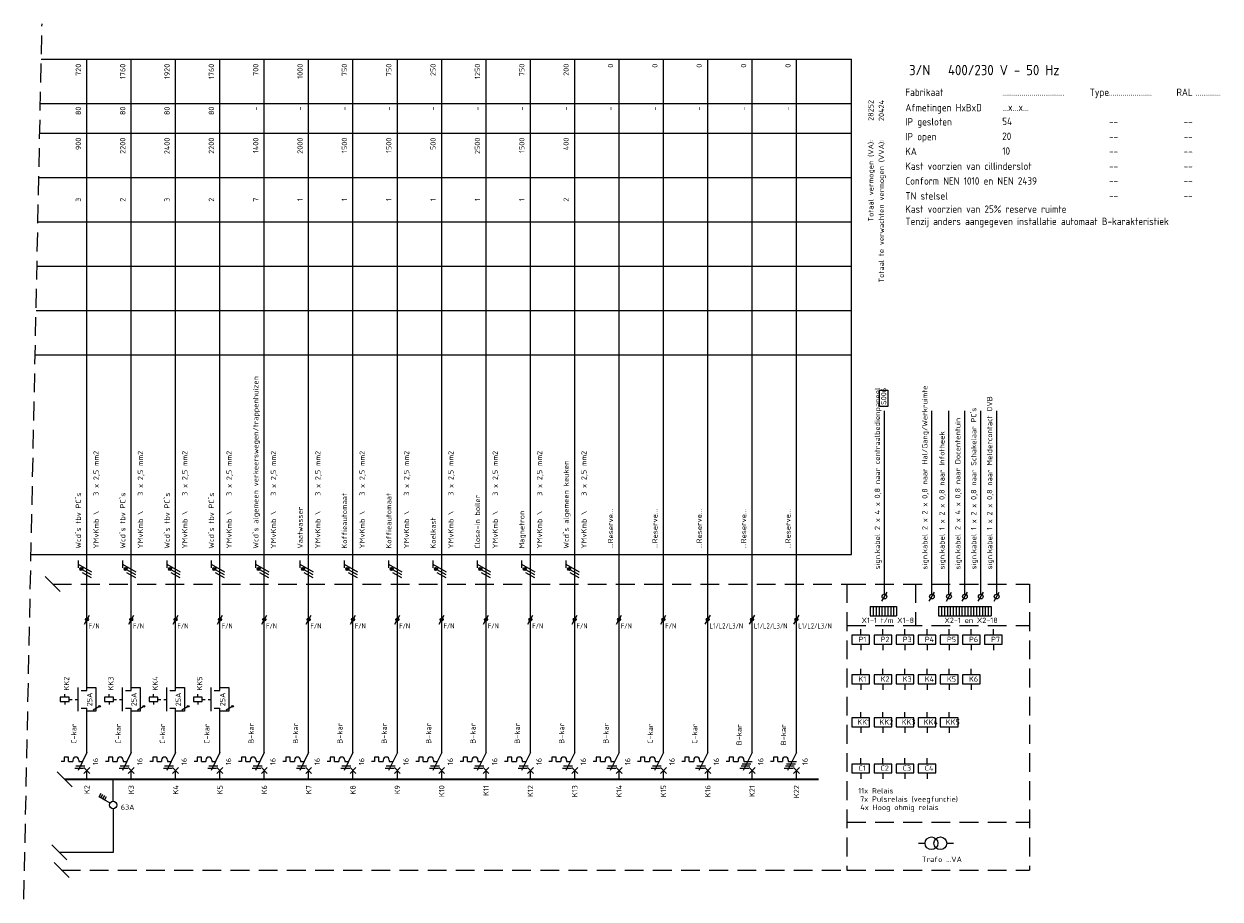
# Model space of a CAD drawing. Extents: x -1224 to 18134, y -20786 to 3554.
# Tile 31 of 88: x -222 to 182, y 999 to 1295. Entities that reach past the tile are written whole.
import ezdxf
from ezdxf.enums import TextEntityAlignment as Align

# ---------------------------------------------------------------- set-up
doc = ezdxf.new("R2010")
doc.units = 0
doc.linetypes.add('HIDDEN', pattern=[9.525, 6.35, -3.175])
doc.linetypes.add('STABI11', pattern=[2, 1, -1])
doc.layers.get('0').update_dxf_attribs({"linetype": 'CONTINUOUS'})
for name, color, linetype in [('E-tekst', 2, 'CONTINUOUS'), ('EL$1----', 3, 'CONTINUOUS'), ('EL$1----_-1LK-A1', 3, 'CONTINUOUS'), ('EL$1----_1LK-A08', 3, 'CONTINUOUS'), ('EL$1----_BGLK-A1', 3, 'CONTINUOUS'), ('EL$1----_BGLK-A2', 3, 'CONTINUOUS'), ('EL6131--_KG', 3, 'CONTINUOUS'), ('EM6150--_MATEN', 2, 'CONTINUOUS'), ('kast', 1, 'CONTINUOUS')]:
    doc.layers.add(name, color=color, linetype=linetype)
doc.styles.add('2_5', font='ISO.shx', dxfattribs={"height": 2.5})
doc.styles.add('3_5', font='ISO.shx', dxfattribs={"height": 3.5})
doc.styles.add('BURO-018', font='ISO.shx', dxfattribs={"height": 1.8})
doc.styles.get("Standard").update_dxf_attribs({"font": 'iso.shx'})

# ---------------------------------------------------------------- blocks, each defined once
blk = doc.blocks.new('L1')
at = {"color": 0, "linetype": 'Continuous'}
for p, q in [((-3, 73.98), (-3, 71.48)), ((-3, 72.73), (1.5, 70.13)), ((1.5, 69.13), (-1.5, 70.87)), ((1.5, 68.13), (-1.5, 69.87))]:
    blk.add_line(p, q, dxfattribs=at)
at = {"color": 0, "linetype": 'Continuous', "const_width": 0.5}
blk.add_lwpolyline([(-1.68, 71.12, 1), (-2.18, 71.12, 1)], format="xyb", close=True, dxfattribs=at)
at = {"color": 0, "linetype": 'Continuous'}
blk.add_circle((-1.93, 71.12), 0.5, dxfattribs=at)
blk = doc.blocks.new('B26')
at = {"color": 0, "linetype": 'Continuous'}
for p, q in [((0, 9), (0, 21)), ((0, 9), (-3, 3)), ((-7.75, 6), (-8.75, 6)), ((-7.75, 7.5), (-7.75, 6)), ((-6.25, 7.5), (-7.75, 7.5)), ((-6.25, 6), (-6.25, 7.5)), ((-6.25, 6), (-4.75, 6)), ((-4.75, 6.5), (-4.75, 6)), ((-3.75, 4.5), (-0.75, 4.5)), ((-2.75, 6.5), (-2.75, 6)), ((-2.75, 6), (-1.5, 6)), ((-4.125, 3.75), (-1.125, 3.75)), ((-1, 4), (1, 2)), ((-1, 2), (1, 4)), ((0, 0), (0, 3))]:
    blk.add_line(p, q, dxfattribs=at)
blk.add_arc((-3.75, 6.5), 1, 0, 180, dxfattribs=at)
at = {"color": 1, "style": 'BURO-018'}
blk.add_attdef('E_VRIJ1', (-3.548, 12), '', height=1.8, rotation=90, dxfattribs=at)
at = {"color": 1, "linetype": 'Continuous', "style": 'BURO-018'}
blk.add_attdef('E_IIA', text='', height=1.8, rotation=90, dxfattribs=at).set_placement((2, 6), align=Align.TOP_CENTER)
blk = doc.blocks.new('m1')
at = {"color": 0, "linetype": 'Continuous'}
blk.add_line((0, 21), (0, 33), dxfattribs=at)
blk = doc.blocks.new('b1s')
at = {"color": 0, "linetype": 'Continuous'}
blk.add_line((0, 33), (0, 54), dxfattribs=at)
blk = doc.blocks.new('m1s')
at = {"color": 0, "linetype": 'Continuous'}
blk.add_line((0, 54), (0, 66), dxfattribs=at)
blk = doc.blocks.new('B28')
at = {"color": 0, "linetype": 'Continuous'}
for p, q in [((0, 9), (0, 21)), ((0, 9), (-3, 3)), ((-7.75, 6), (-8.75, 6)), ((-6.25, 7.5), (-7.75, 7.5)), ((-7.75, 7.5), (-7.75, 6)), ((-6.25, 6), (-6.25, 7.5)), ((-6.25, 6), (-4.75, 6)), ((-4.75, 6.5), (-4.75, 6)), ((-4.75, 6.5), (-4.75, 6)), ((-3.75, 4.5), (-0.75, 4.5)), ((-3.38, 5.25), (-0.38, 5.25)), ((-2.75, 6.5), (-2.75, 6)), ((-2.75, 6), (0, 6)), ((-4.12, 3.75), (-1.12, 3.75)), ((-1, 4), (1, 2)), ((-1, 2), (1, 4)), ((0, 0), (0, 3))]:
    blk.add_line(p, q, dxfattribs=at)
blk.add_arc((-3.75, 6.5), 1, 0, 180, dxfattribs=at)
at = {"color": 1, "style": 'BURO-018'}
blk.add_attdef('E_VRIJ1', (-3.49, 11.47), '', height=1.8, rotation=90, dxfattribs=at)
at = {"color": 1, "linetype": 'Continuous', "style": 'BURO-018'}
blk.add_attdef('E_IIA', text='', height=1.8, rotation=90, dxfattribs=at).set_placement((2, 6), align=Align.TOP_CENTER)
blk = doc.blocks.new('0302A1_')
at = {"color": 0, "linetype": 'Continuous'}
blk.add_line((-0.87, -1.5), (0.87, 1.5), dxfattribs=at)
at = {"color": 0, "const_width": 0.5}
blk.add_lwpolyline([(-0.25, 0, 1), (0.25, 0, 1)], format="xyb", close=True, dxfattribs=at)
at = {"color": 0, "linetype": 'Continuous'}
blk.add_circle((0, 0), 0.5, dxfattribs=at)
blk = doc.blocks.new('00P')
at = {"color": 0, "linetype": 'Continuous'}
for p, q in [((0, 31), (3, 31)), ((3, 31), (3, 23)), ((3, 23), (0, 23))]:
    blk.add_line(p, q, dxfattribs=at)
blk = doc.blocks.new('M2')
at = {"color": 0, "linetype": 'Continuous'}
for p, q in [((0, 30), (0, 33)), ((-7.5, 27.75), (-7.5, 28.75)), ((-3, 23), (-3, 31)), ((-2, 30), (0, 30)), ((-6, 27.75), (-9, 27.75)), ((-9, 27.75), (-9, 26.25)), ((-9, 26.25), (-6, 26.25)), ((-7.5, 26.25), (-7.5, 25.25)), ((-6, 26.25), (-6, 27.75)), ((-6, 27.25), (-6, 27.25)), ((-2, 24), (0, 24)), ((0, 21), (0, 24))]:
    blk.add_line(p, q, dxfattribs=at)
at = {"color": 0, "linetype": 'STABI11'}
blk.add_line((-6, 27), (-3, 27), dxfattribs=at)
at = {"color": 1, "linetype": 'Continuous', "style": 'BURO-018'}
blk.add_attdef('E_VRIJ1', (-6, 30), '', height=1.8, rotation=90, dxfattribs=at)
blk.add_attdef('E_IMS', text='', height=1.8, rotation=90, dxfattribs=at).set_placement((0, 27), align=Align.TOP_CENTER)
blk = doc.blocks.new('1P')
at = {"color": 0, "linetype": 'Continuous'}
blk.add_line((1.5, 0.87), (-1.5, -0.87), dxfattribs=at)

msp = doc.modelspace()

# ---------------------------------------------------------------- linework, layer by layer
at = {"layer": 'EL$1----', "linetype": 'HIDDEN'}
msp.add_line((-222.48, 999.49), (-216.36, 1295.44), dxfattribs=at)
at = {"layer": 'EL$1----'}
for p, q in [((-210.19, 1103.47), (-215.26, 1108.53)), ((-206.13, 1037.47), (-211.2, 1042.53)), ((-192.28, 1030.05), (-192.28, 1015.26)), ((-207.99, 1012.72), (-213.06, 1017.79)), ((80.06, 1018.38), (82.35, 1018.38)), ((89.65, 1018.34), (91.94, 1018.34)), ((-207.18, 1006.73), (-212.25, 1011.8))]:
    msp.add_line(p, q, dxfattribs=at)
at = {"layer": 'EL$1----', "linetype": 'Continuous'}
for p, q in [((67.73, 1100.27), (69.46, 1103.27)), ((83.76, 1100.27), (85.5, 1103.27)), ((89.55, 1100.27), (91.29, 1103.27)), ((94.93, 1100.27), (96.66, 1103.27)), ((100.31, 1100.27), (102.04, 1103.27)), ((105.68, 1100.27), (107.41, 1103.27)), ((-192.28, 1032.63), (-192.28, 1040)), ((-197.03, 1034.04), (-196.33, 1035.25)), ((-193.36, 1031.92), (-197.03, 1034.04)), ((-196.43, 1033.69), (-195.73, 1034.9)), ((-195.82, 1033.34), (-195.12, 1034.55)), ((-195.21, 1032.99), (-194.51, 1034.2))]:
    msp.add_line(p, q, dxfattribs=at)
for centre, radius in [((68.59, 1101.77), 0.8), ((84.63, 1101.77), 0.8), ((90.42, 1101.77), 0.8), ((95.8, 1101.77), 0.8), ((101.17, 1101.77), 0.8), ((106.55, 1101.77), 0.8), ((-192.28, 1031.3), 1.25)]:
    msp.add_circle(centre, radius, dxfattribs=at)
at = {"layer": 'EL$1----'}
for centre, radius in [((-196.9, 1064.66), 0.283), ((-181.9, 1064.66), 0.283), ((-166.9, 1064.66), 0.283), ((-151.9, 1064.66), 0.283), ((84.5, 1018.38), 2.15), ((87.5, 1018.38), 2.15)]:
    msp.add_circle(centre, radius, dxfattribs=at)
at = {"layer": 'EL$1----_-1LK-A1', "color": 1, "linetype": 'HIDDEN'}
for p, q in [((55.9, 1106), (117.63, 1106)), ((55.9, 1091.98), (117.63, 1091.98)), ((55.9, 1025.5), (117.63, 1025.5)), ((55.9, 1009.27), (117.63, 1009.27))]:
    msp.add_line(p, q, dxfattribs=at)
at = {"layer": 'EL$1----_-1LK-A1', "linetype": 'Continuous'}
for p, q in [((63.59, 1088.71), (57.59, 1088.71)), ((57.59, 1088.71), (57.59, 1085.71)), ((60.59, 1088.71), (60.59, 1090.71)), ((63.59, 1085.71), (63.59, 1088.71)), ((71.06, 1088.71), (65.06, 1088.71)), ((65.06, 1088.71), (65.06, 1085.71)), ((68.06, 1088.71), (68.06, 1090.71)), ((71.06, 1085.71), (71.06, 1088.71)), ((78.53, 1088.71), (72.53, 1088.71)), ((72.53, 1088.71), (72.53, 1085.71)), ((75.53, 1088.71), (75.53, 1090.71)), ((78.53, 1085.71), (78.53, 1088.71)), ((86.01, 1088.71), (80.01, 1088.71)), ((80.01, 1088.71), (80.01, 1085.71)), ((83.01, 1088.71), (83.01, 1090.71)), ((86.01, 1085.71), (86.01, 1088.71)), ((93.48, 1088.71), (87.48, 1088.71)), ((87.48, 1088.71), (87.48, 1085.71)), ((90.48, 1088.71), (90.48, 1090.71)), ((93.48, 1085.71), (93.48, 1088.71)), ((100.96, 1088.71), (94.96, 1088.71)), ((94.96, 1088.71), (94.96, 1085.71)), ((97.96, 1088.71), (97.96, 1090.71)), ((100.96, 1085.71), (100.96, 1088.71)), ((108.43, 1088.71), (102.43, 1088.71)), ((102.43, 1088.71), (102.43, 1085.71)), ((105.43, 1088.71), (105.43, 1090.71)), ((108.43, 1085.71), (108.43, 1088.71)), ((57.59, 1085.71), (63.59, 1085.71)), ((60.59, 1085.71), (60.59, 1083.71)), ((63.59, 1087.71), (63.59, 1087.71)), ((65.06, 1085.71), (71.06, 1085.71)), ((68.06, 1085.71), (68.06, 1083.71)), ((71.06, 1087.71), (71.06, 1087.71)), ((72.53, 1085.71), (78.53, 1085.71)), ((75.53, 1085.71), (75.53, 1083.71)), ((78.53, 1087.71), (78.53, 1087.71)), ((80.01, 1085.71), (86.01, 1085.71)), ((83.01, 1085.71), (83.01, 1083.71)), ((86.01, 1087.71), (86.01, 1087.71)), ((87.48, 1085.71), (93.48, 1085.71)), ((90.48, 1085.71), (90.48, 1083.71)), ((93.48, 1087.71), (93.48, 1087.71)), ((94.96, 1085.71), (100.96, 1085.71)), ((97.96, 1085.71), (97.96, 1083.71)), ((100.96, 1087.71), (100.96, 1087.71)), ((102.43, 1085.71), (108.43, 1085.71)), ((105.43, 1085.71), (105.43, 1083.71)), ((108.43, 1087.71), (108.43, 1087.71)), ((60.59, 1075.3), (60.59, 1077.3)), ((68.06, 1075.3), (68.06, 1077.3)), ((75.53, 1075.3), (75.53, 1077.3)), ((83.01, 1075.3), (83.01, 1077.3)), ((90.48, 1075.3), (90.48, 1077.3)), ((97.96, 1075.3), (97.96, 1077.3)), ((63.59, 1075.3), (57.59, 1075.3)), ((57.59, 1075.3), (57.59, 1072.3)), ((57.59, 1072.3), (63.59, 1072.3)), ((60.59, 1072.3), (60.59, 1070.3)), ((63.59, 1072.3), (63.59, 1075.3)), ((63.59, 1074.3), (63.59, 1074.3)), ((71.06, 1075.3), (65.06, 1075.3)), ((65.06, 1075.3), (65.06, 1072.3)), ((65.06, 1072.3), (71.06, 1072.3)), ((68.06, 1072.3), (68.06, 1070.3)), ((71.06, 1072.3), (71.06, 1075.3)), ((71.06, 1074.3), (71.06, 1074.3)), ((78.53, 1075.3), (72.53, 1075.3)), ((72.53, 1075.3), (72.53, 1072.3)), ((72.53, 1072.3), (78.53, 1072.3)), ((75.53, 1072.3), (75.53, 1070.3)), ((78.53, 1072.3), (78.53, 1075.3)), ((78.53, 1074.3), (78.53, 1074.3)), ((86.01, 1075.3), (80.01, 1075.3)), ((80.01, 1075.3), (80.01, 1072.3)), ((80.01, 1072.3), (86.01, 1072.3)), ((83.01, 1072.3), (83.01, 1070.3)), ((86.01, 1072.3), (86.01, 1075.3)), ((86.01, 1074.3), (86.01, 1074.3)), ((93.48, 1075.3), (87.48, 1075.3)), ((87.48, 1075.3), (87.48, 1072.3)), ((87.48, 1072.3), (93.48, 1072.3)), ((90.48, 1072.3), (90.48, 1070.3)), ((93.48, 1072.3), (93.48, 1075.3)), ((93.48, 1074.3), (93.48, 1074.3)), ((100.96, 1075.3), (94.96, 1075.3)), ((94.96, 1075.3), (94.96, 1072.3)), ((94.96, 1072.3), (100.96, 1072.3)), ((97.96, 1072.3), (97.96, 1070.3)), ((100.96, 1072.3), (100.96, 1075.3)), ((100.96, 1074.3), (100.96, 1074.3)), ((63.59, 1060.74), (57.59, 1060.74)), ((57.59, 1060.74), (57.59, 1057.74)), ((60.59, 1060.74), (60.59, 1062.74)), ((63.59, 1057.74), (63.59, 1060.74)), ((71.06, 1060.74), (65.06, 1060.74)), ((65.06, 1060.74), (65.06, 1057.74)), ((68.06, 1060.74), (68.06, 1062.74)), ((71.06, 1057.74), (71.06, 1060.74)), ((78.53, 1060.74), (72.53, 1060.74)), ((72.53, 1060.74), (72.53, 1057.74)), ((75.53, 1060.74), (75.53, 1062.74)), ((78.53, 1057.74), (78.53, 1060.74)), ((86.01, 1060.74), (80.01, 1060.74)), ((80.01, 1060.74), (80.01, 1057.74)), ((83.01, 1060.74), (83.01, 1062.74)), ((86.01, 1057.74), (86.01, 1060.74)), ((93.48, 1060.74), (87.48, 1060.74)), ((87.48, 1060.74), (87.48, 1057.74)), ((90.48, 1060.74), (90.48, 1062.74)), ((93.48, 1057.74), (93.48, 1060.74)), ((57.59, 1057.74), (63.59, 1057.74)), ((60.59, 1057.74), (60.59, 1055.74)), ((63.59, 1059.74), (63.59, 1059.74)), ((65.06, 1057.74), (71.06, 1057.74)), ((68.06, 1057.74), (68.06, 1055.74)), ((71.06, 1059.74), (71.06, 1059.74)), ((72.53, 1057.74), (78.53, 1057.74)), ((75.53, 1057.74), (75.53, 1055.74)), ((78.53, 1059.74), (78.53, 1059.74)), ((80.01, 1057.74), (86.01, 1057.74)), ((83.01, 1057.74), (83.01, 1055.74)), ((86.01, 1059.74), (86.01, 1059.74)), ((87.48, 1057.74), (93.48, 1057.74)), ((90.48, 1057.74), (90.48, 1055.74)), ((93.48, 1059.74), (93.48, 1059.74)), ((63.59, 1045.16), (57.59, 1045.16)), ((57.59, 1045.16), (57.59, 1042.16)), ((60.59, 1045.16), (60.59, 1047.16)), ((63.59, 1042.16), (63.59, 1045.16)), ((63.59, 1044.16), (63.59, 1044.16)), ((71.06, 1045.16), (65.06, 1045.16)), ((65.06, 1045.16), (65.06, 1042.16)), ((68.06, 1045.16), (68.06, 1047.16)), ((71.06, 1042.16), (71.06, 1045.16)), ((71.06, 1044.16), (71.06, 1044.16)), ((78.53, 1045.16), (72.53, 1045.16)), ((72.53, 1045.16), (72.53, 1042.16)), ((75.53, 1045.16), (75.53, 1047.16)), ((78.53, 1042.16), (78.53, 1045.16)), ((78.53, 1044.16), (78.53, 1044.16)), ((86.01, 1045.16), (80.01, 1045.16)), ((80.01, 1045.16), (80.01, 1042.16)), ((83.01, 1045.16), (83.01, 1047.16)), ((86.01, 1042.16), (86.01, 1045.16)), ((86.01, 1044.16), (86.01, 1044.16)), ((57.59, 1042.16), (63.59, 1042.16)), ((60.59, 1042.16), (60.59, 1040.16)), ((65.06, 1042.16), (71.06, 1042.16)), ((68.06, 1042.16), (68.06, 1040.16)), ((72.53, 1042.16), (78.53, 1042.16)), ((75.53, 1042.16), (75.53, 1040.16)), ((80.01, 1042.16), (86.01, 1042.16)), ((83.01, 1042.16), (83.01, 1040.16))]:
    msp.add_line(p, q, dxfattribs=at)
at = {"layer": 'EL$1----_1LK-A08', "color": 2}
for p, q in [((66.93, 1166.06), (66.93, 1171.59)), ((66.93, 1171.59), (69.77, 1171.59)), ((69.77, 1171.59), (69.77, 1166.06)), ((69.77, 1166.06), (66.93, 1166.06))]:
    msp.add_line(p, q, dxfattribs=at)
at = {"layer": 'EL$1----_1LK-A08'}
for p, q in [((68.59, 1102.57), (68.59, 1164.58)), ((84.63, 1102.57), (84.63, 1164.58)), ((90.42, 1102.57), (90.42, 1164.58)), ((95.8, 1102.57), (95.8, 1164.58)), ((101.17, 1102.57), (101.17, 1164.58)), ((106.55, 1102.57), (106.55, 1164.58)), ((63.78, 1098.46), (63.78, 1095.22)), ((63.78, 1098.46), (64.77, 1098.46)), ((64.77, 1098.46), (64.77, 1095.22)), ((64.77, 1098.46), (64.77, 1095.22)), ((64.77, 1098.46), (65.76, 1098.46)), ((65.76, 1098.46), (65.76, 1095.22)), ((65.76, 1098.46), (65.76, 1095.22)), ((65.76, 1098.46), (66.75, 1098.46)), ((66.75, 1098.46), (66.75, 1095.22)), ((66.75, 1098.46), (66.75, 1095.22)), ((66.75, 1098.46), (67.73, 1098.46)), ((67.73, 1098.46), (67.73, 1095.22)), ((67.73, 1098.46), (67.73, 1095.22)), ((67.73, 1098.46), (68.72, 1098.46)), ((68.72, 1098.46), (68.72, 1095.22)), ((68.72, 1098.46), (68.72, 1095.22)), ((68.72, 1098.46), (69.71, 1098.46)), ((69.71, 1098.46), (69.71, 1095.22)), ((69.71, 1098.46), (69.71, 1095.22)), ((69.71, 1098.46), (70.7, 1098.46)), ((70.7, 1098.46), (70.7, 1095.22)), ((70.7, 1098.46), (70.7, 1095.22)), ((70.7, 1098.46), (71.68, 1098.46)), ((71.68, 1098.46), (71.68, 1095.22)), ((71.68, 1098.46), (71.68, 1095.22)), ((71.68, 1098.46), (72.67, 1098.46)), ((72.67, 1098.46), (72.67, 1095.22)), ((86.91, 1098.46), (86.91, 1095.22)), ((86.91, 1098.46), (87.89, 1098.46)), ((87.89, 1098.46), (87.89, 1095.22)), ((87.89, 1098.46), (87.89, 1095.22)), ((87.89, 1098.46), (88.88, 1098.46)), ((88.88, 1098.46), (88.88, 1095.22)), ((88.88, 1098.46), (88.88, 1095.22)), ((88.88, 1098.46), (89.87, 1098.46)), ((89.87, 1098.46), (89.87, 1095.22)), ((89.87, 1098.46), (89.87, 1095.22)), ((89.87, 1098.46), (90.86, 1098.46)), ((90.86, 1098.46), (90.86, 1095.22)), ((90.86, 1098.46), (90.86, 1095.22)), ((90.86, 1098.46), (91.85, 1098.46)), ((91.85, 1098.46), (91.85, 1095.22)), ((91.85, 1098.46), (91.85, 1095.22)), ((91.85, 1098.46), (92.83, 1098.46)), ((92.83, 1098.46), (92.83, 1095.22)), ((92.83, 1098.46), (92.83, 1095.22)), ((92.83, 1098.46), (93.82, 1098.46)), ((93.82, 1098.46), (93.82, 1095.22)), ((93.82, 1098.46), (93.82, 1095.22)), ((93.82, 1098.46), (94.81, 1098.46)), ((94.81, 1098.46), (94.81, 1095.22)), ((94.81, 1098.46), (94.81, 1095.22)), ((94.81, 1098.46), (95.8, 1098.46)), ((95.8, 1098.46), (95.8, 1095.22)), ((95.8, 1098.46), (95.8, 1095.22)), ((95.8, 1098.46), (96.78, 1098.46)), ((96.78, 1098.46), (96.78, 1095.22)), ((96.78, 1098.46), (96.78, 1095.22)), ((96.78, 1098.46), (96.78, 1095.22)), ((96.78, 1098.46), (97.77, 1098.46)), ((97.77, 1098.46), (97.77, 1095.22)), ((97.77, 1098.46), (97.77, 1095.22)), ((97.77, 1098.46), (98.76, 1098.46)), ((98.76, 1098.46), (98.76, 1095.22)), ((98.76, 1098.46), (98.76, 1095.22)), ((98.76, 1098.46), (99.75, 1098.46)), ((99.75, 1098.46), (99.75, 1095.22)), ((99.75, 1098.46), (99.75, 1095.22)), ((99.75, 1098.46), (100.74, 1098.46)), ((100.74, 1098.46), (100.74, 1095.22)), ((100.74, 1098.46), (100.74, 1095.22)), ((100.74, 1098.46), (101.72, 1098.46)), ((101.72, 1098.46), (101.72, 1095.22)), ((101.72, 1098.46), (101.72, 1095.22)), ((101.72, 1098.46), (102.71, 1098.46)), ((102.71, 1098.46), (102.71, 1095.22)), ((102.71, 1098.46), (102.71, 1095.22)), ((102.71, 1098.46), (103.7, 1098.46)), ((103.7, 1098.46), (103.7, 1095.22)), ((103.7, 1098.46), (103.7, 1095.22)), ((103.7, 1098.46), (104.69, 1098.46)), ((104.69, 1098.46), (104.69, 1095.22)), ((104.69, 1098.46), (104.69, 1095.22)), ((63.78, 1095.22), (64.77, 1095.22)), ((64.77, 1095.22), (65.76, 1095.22)), ((65.76, 1095.22), (66.75, 1095.22)), ((66.75, 1095.22), (67.73, 1095.22)), ((67.73, 1095.22), (68.72, 1095.22)), ((68.72, 1095.22), (69.71, 1095.22)), ((69.71, 1095.22), (70.7, 1095.22)), ((70.7, 1095.22), (71.68, 1095.22)), ((71.68, 1095.22), (72.67, 1095.22)), ((86.91, 1095.22), (87.89, 1095.22)), ((87.89, 1095.22), (88.88, 1095.22)), ((88.88, 1095.22), (89.87, 1095.22)), ((89.87, 1095.22), (90.86, 1095.22)), ((90.86, 1095.22), (91.85, 1095.22)), ((91.85, 1095.22), (92.83, 1095.22)), ((92.83, 1095.22), (93.82, 1095.22)), ((93.82, 1095.22), (94.81, 1095.22)), ((94.81, 1095.22), (95.8, 1095.22)), ((95.8, 1095.22), (96.78, 1095.22)), ((96.78, 1095.22), (97.77, 1095.22)), ((97.77, 1095.22), (98.76, 1095.22)), ((98.76, 1095.22), (99.75, 1095.22)), ((99.75, 1095.22), (100.74, 1095.22)), ((100.74, 1095.22), (101.72, 1095.22)), ((101.72, 1095.22), (102.71, 1095.22)), ((102.71, 1095.22), (103.7, 1095.22)), ((103.7, 1095.22), (104.69, 1095.22))]:
    msp.add_line(p, q, dxfattribs=at)
at = {"layer": 'EL$1----_BGLK-A1', "color": 1}
for p, q in [((-216.61, 1283.5), (57.4, 1283.5)), ((57.4, 1116), (57.4, 1283.5)), ((-216.92, 1268.5), (57.4, 1268.5)), ((-217.12, 1258.5), (57.4, 1258.5)), ((-217.43, 1243.5), (57.4, 1243.5)), ((-217.74, 1228.5), (57.4, 1228.5)), ((-218.05, 1213.5), (57.4, 1213.5)), ((-218.36, 1198.5), (57.4, 1198.5)), ((-218.67, 1183.5), (57.4, 1183.5)), ((-220.07, 1116), (57.4, 1116))]:
    msp.add_line(p, q, dxfattribs=at)
at = {"layer": 'EL$1----_BGLK-A1'}
for p, q in [((-201.17, 1106), (-201.17, 1283.5)), ((-186.17, 1106), (-186.17, 1283.5)), ((-171.17, 1106), (-171.17, 1283.5)), ((-156.17, 1106), (-156.17, 1283.5)), ((-141.17, 1106), (-141.17, 1283.5)), ((-126.17, 1106), (-126.17, 1283.5)), ((-111.17, 1106), (-111.17, 1283.5)), ((-96.17, 1106), (-96.17, 1283.5)), ((-81.17, 1106), (-81.17, 1283.5)), ((-66.17, 1106), (-66.17, 1283.5)), ((-51.17, 1106), (-51.17, 1283.5)), ((-36.17, 1106), (-36.17, 1283.5)), ((-21.17, 1106), (-21.17, 1283.5)), ((-6.17, 1106), (-6.17, 1283.5)), ((8.83, 1106), (8.83, 1283.5)), ((23.83, 1106), (23.83, 1283.5)), ((38.83, 1106), (38.83, 1283.5))]:
    msp.add_line(p, q, dxfattribs=at)
at = {"layer": 'EL$1----_BGLK-A1', "color": 1, "linetype": 'HIDDEN'}
for p, q in [((-212.72, 1106), (55.9, 1106)), ((55.9, 1106), (55.9, 1009.27))]:
    msp.add_line(p, q, dxfattribs=at)
at = {"layer": 'EL$1----_BGLK-A1'}
for points in [[(-193.67, 1040, 0.7, 0.7, 0), (-208.67, 1040, 0.7, 0.7, 0)], [(-178.67, 1040, 0.7, 0.7, 0), (-193.67, 1040, 0.7, 0.7, 0)], [(-163.67, 1040, 0.7, 0.7, 0), (-178.67, 1040, 0.7, 0.7, 0)], [(-148.67, 1040, 0.7, 0.7, 0), (-163.67, 1040, 0.7, 0.7, 0)], [(-133.67, 1040, 0.7, 0.7, 0), (-148.67, 1040, 0.7, 0.7, 0)], [(-118.67, 1040, 0.7, 0.7, 0), (-133.67, 1040, 0.7, 0.7, 0)], [(-103.67, 1040, 0.7, 0.7, 0), (-118.67, 1040, 0.7, 0.7, 0)], [(-88.67, 1040, 0.7, 0.7, 0), (-103.67, 1040, 0.7, 0.7, 0)], [(-73.67, 1040, 0.7, 0.7, 0), (-88.67, 1040, 0.7, 0.7, 0)], [(-58.67, 1040, 0.7, 0.7, 0), (-73.67, 1040, 0.7, 0.7, 0)], [(-43.67, 1040, 0.7, 0.7, 0), (-58.67, 1040, 0.7, 0.7, 0)], [(-28.67, 1040, 0.7, 0.7, 0), (-43.67, 1040, 0.7, 0.7, 0)], [(-13.67, 1040, 0.7, 0.7, 0), (-28.67, 1040, 0.7, 0.7, 0)], [(1.33, 1040, 0.7, 0.7, 0), (-13.67, 1040, 0.7, 0.7, 0)], [(16.33, 1040, 0.7, 0.7, 0), (1.33, 1040, 0.7, 0.7, 0)], [(31.33, 1040, 0.7, 0.7, 0), (16.33, 1040, 0.7, 0.7, 0)], [(46.33, 1040, 0.7, 0.7, 0), (31.33, 1040, 0.7, 0.7, 0)]]:
    msp.add_lwpolyline(points, format="xyseb", dxfattribs=at)
at = {"layer": 'EL$1----_BGLK-A2', "color": 1, "linetype": 'HIDDEN'}
for p, q in [((55.9, 1106), (55.9, 1009.27)), ((79.14, 1106), (79.14, 1091.98)), ((117.63, 1106), (117.63, 1009.27))]:
    msp.add_line(p, q, dxfattribs=at)
at = {"layer": 'EL6131--_KG'}
msp.add_line((-192.28, 1015.26), (-210.52, 1015.26), dxfattribs=at)
at = {"layer": 'kast', "color": 1, "linetype": 'HIDDEN'}
msp.add_line((-209.72, 1009.27), (55.9, 1009.27), dxfattribs=at)

# ---------------------------------------------------------------- block references
at = {"layer": 'EL$1----'}
for name, p in [('L1', (-201.17, 1040)), ('L1', (-186.17, 1040)), ('L1', (-171.17, 1040)), ('L1', (-156.17, 1040)), ('L1', (-141.17, 1040)), ('L1', (-126.17, 1040)), ('L1', (-111.17, 1040)), ('L1', (-96.17, 1040)), ('L1', (-81.17, 1040)), ('L1', (-66.17, 1040)), ('L1', (-51.17, 1040)), ('L1', (-36.17, 1040)), ('0302A1_', (-201.17, 1094)), ('0302A1_', (-186.17, 1094)), ('0302A1_', (-171.17, 1094)), ('0302A1_', (-156.17, 1094)), ('0302A1_', (-141.17, 1094)), ('0302A1_', (-126.17, 1094)), ('0302A1_', (-111.17, 1094)), ('0302A1_', (-96.17, 1094)), ('0302A1_', (-81.17, 1094)), ('0302A1_', (-66.17, 1094)), ('0302A1_', (-51.17, 1094)), ('0302A1_', (-36.17, 1094)), ('0302A1_', (-21.17, 1094)), ('0302A1_', (-6.17, 1094)), ('0302A1_', (8.83, 1094)), ('0302A1_', (23.83, 1094)), ('0302A1_', (38.83, 1094)), ('00P', (-201.17, 1040)), ('00P', (-186.17, 1040)), ('00P', (-171.17, 1040)), ('00P', (-156.17, 1040))]:
    msp.add_blockref(name, p, dxfattribs=at)
at = {"layer": 'EL$1----', "xscale": 0.6399999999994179, "yscale": 0.6399999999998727, "zscale": 0.6400000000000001}
for p in [(-198.09, 1063.97), (-183.09, 1063.97), (-168.09, 1063.97), (-153.09, 1063.97)]:
    msp.add_blockref('1P', p, dxfattribs=at)
at = {"layer": 'EL$1----_BGLK-A1'}
for name, p in [('m1s', (-201.17, 1040)), ('m1s', (-186.17, 1040)), ('m1s', (-171.17, 1040)), ('m1s', (-156.17, 1040)), ('m1s', (-141.17, 1040)), ('m1s', (-126.17, 1040)), ('m1s', (-111.17, 1040)), ('m1s', (-96.17, 1040)), ('m1s', (-81.17, 1040)), ('m1s', (-66.17, 1040)), ('m1s', (-51.17, 1040)), ('m1s', (-36.17, 1040)), ('m1s', (-21.17, 1040)), ('m1s', (-6.17, 1040)), ('m1s', (8.83, 1040)), ('m1s', (23.83, 1040)), ('m1s', (38.83, 1040)), ('b1s', (-201.17, 1040)), ('b1s', (-186.17, 1040)), ('b1s', (-171.17, 1040)), ('b1s', (-156.17, 1040)), ('b1s', (-141.17, 1040)), ('b1s', (-126.17, 1040)), ('b1s', (-111.17, 1040)), ('b1s', (-96.17, 1040)), ('b1s', (-81.17, 1040)), ('b1s', (-66.17, 1040)), ('b1s', (-51.17, 1040)), ('b1s', (-36.17, 1040)), ('b1s', (-21.17, 1040)), ('b1s', (-6.17, 1040)), ('b1s', (8.83, 1040)), ('b1s', (23.83, 1040)), ('b1s', (38.83, 1040)), ('m1', (-141.17, 1040)), ('m1', (-126.17, 1040)), ('m1', (-111.17, 1040)), ('m1', (-96.17, 1040)), ('m1', (-81.17, 1040)), ('m1', (-66.17, 1040)), ('m1', (-51.17, 1040)), ('m1', (-36.17, 1040)), ('m1', (-21.17, 1040)), ('m1', (-6.17, 1040)), ('m1', (8.83, 1040)), ('m1', (23.83, 1040)), ('m1', (38.83, 1040))]:
    msp.add_blockref(name, p, dxfattribs=at)
for name, p, values in [('M2', (-201.17, 1040), {'E_IMS': '25A', 'E_VRIJ1': 'KK2'}), ('M2', (-186.17, 1040), {'E_IMS': '25A', 'E_VRIJ1': 'KK3'}), ('M2', (-171.17, 1040), {'E_IMS': '25A', 'E_VRIJ1': 'KK4'}), ('M2', (-156.17, 1040), {'E_IMS': '25A', 'E_VRIJ1': 'KK5'}), ('B26', (-201.17, 1040), {'E_IIA': '16', 'E_VRIJ1': 'C-kar'}), ('B26', (-186.17, 1040), {'E_IIA': '16', 'E_VRIJ1': 'C-kar'}), ('B26', (-171.17, 1040), {'E_IIA': '16', 'E_VRIJ1': 'C-kar'}), ('B26', (-156.17, 1040), {'E_IIA': '16', 'E_VRIJ1': 'C-kar'}), ('B26', (-141.17, 1040), {'E_IIA': '16', 'E_VRIJ1': 'B-kar'}), ('B26', (-126.17, 1040), {'E_IIA': '16', 'E_VRIJ1': 'B-kar'}), ('B26', (-111.17, 1040), {'E_IIA': '16', 'E_VRIJ1': 'B-kar'}), ('B26', (-96.17, 1040), {'E_IIA': '16', 'E_VRIJ1': 'B-kar'}), ('B26', (-81.17, 1040), {'E_IIA': '16', 'E_VRIJ1': 'B-kar'}), ('B26', (-66.17, 1040), {'E_IIA': '16', 'E_VRIJ1': 'B-kar'}), ('B26', (-51.17, 1040), {'E_IIA': '16', 'E_VRIJ1': 'B-kar'}), ('B26', (-36.17, 1040), {'E_IIA': '16', 'E_VRIJ1': 'B-kar'}), ('B26', (-21.17, 1040), {'E_IIA': '16', 'E_VRIJ1': 'B-kar'}), ('B26', (-6.17, 1040), {'E_IIA': '16', 'E_VRIJ1': 'C-kar'}), ('B26', (8.83, 1040), {'E_IIA': '16', 'E_VRIJ1': 'C-kar'}), ('B28', (23.83, 1040), {'E_IIA': '16', 'E_VRIJ1': 'B-kar'}), ('B28', (38.83, 1040), {'E_IIA': '16', 'E_VRIJ1': 'B-kar'})]:
    msp.add_blockref(name, p, dxfattribs=at).add_auto_attribs(values)

# ---------------------------------------------------------------- texts
at = {"layer": 'E-tekst', "color": 1, "width": 0.8}
for s, p in [('F/N', (-200.55, 1090.97)), ('F/N', (-185.55, 1090.97)), ('F/N', (-170.55, 1090.97)), ('F/N', (-155.55, 1090.97)), ('F/N', (-140.55, 1090.97)), ('F/N', (-125.55, 1090.97)), ('F/N', (-110.55, 1090.97)), ('F/N', (-95.55, 1090.97)), ('F/N', (-80.55, 1090.97)), ('F/N', (-65.55, 1090.97)), ('F/N', (-50.55, 1090.97)), ('F/N', (-35.55, 1090.97)), ('F/N', (-20.55, 1090.97)), ('F/N', (-5.55, 1090.97)), ('L1/L2/L3/N', (9.45, 1090.97)), ('L1/L2/L3/N', (24.45, 1090.97)), ('L1/L2/L3/N', (39.45, 1090.97))]:
    msp.add_text(s, height=1.8, dxfattribs=at).set_placement(p)
at = {"layer": 'EL$1----', "color": 1, "style": 'BURO-018'}
msp.add_text('S006', height=1.8, rotation=90, dxfattribs=at).set_placement((67.42, 1166.59), align=Align.TOP_LEFT)
msp.add_text('63A', height=1.8, dxfattribs=at).set_placement((-187.39, 1031.46), align=Align.TOP_CENTER)
at = {"layer": 'EL$1----_-1LK-A1', "color": 1, "style": 'BURO-018'}
for s, p in [('sign.kabel 2 x 4 x 0,8 naar centraalbedienpaneel', (67.09, 1110.94)), ('sign.kabel 2 x 2 x 0,8 naar Hal/Gang/Werkruimte', (83.13, 1110.94)), ('sign.kabel 1 x 2 x 0,8 naar Meldercontact OVB', (105.05, 1110.94)), ("sign.kabel 1 x 2 x 0,8 naar Schakelaar PC's", (99.67, 1110.94)), ('sign.kabel 2 x 4 x 0,8 naar Docententuin', (94.29, 1110.94)), ('sign.kabel 1 x 2 x 0,8 naar Infotheek', (88.92, 1110.94))]:
    msp.add_text(s, height=1.8, rotation=90, dxfattribs=at).set_placement(p)
at = {"layer": 'EL$1----_-1LK-A1', "color": 1, "linetype": 'Continuous', "style": 'BURO-018'}
for s, p in [('X1-1 t/m X1-8', (60.87, 1092.86)), ('X2-1 en X2-18', (88.9, 1092.86)), ('P1', (59.81, 1086.41)), ('P2', (67.29, 1086.41)), ('P3', (74.76, 1086.41)), ('P4', (82.23, 1086.41)), ('P5', (89.71, 1086.41)), ('P6', (97.18, 1086.41)), ('P7', (104.65, 1086.41)), ('K1', (59.81, 1073)), ('K2', (67.29, 1073)), ('K3', (74.76, 1073)), ('K4', (82.23, 1073)), ('K5', (89.71, 1073)), ('K6', (97.18, 1073)), ('KK1', (59.43, 1058.45)), ('KK2', (66.9, 1058.45)), ('KK3', (74.38, 1058.45)), ('KK4', (81.85, 1058.45)), ('KK5', (89.32, 1058.45)), ('C1', (59.81, 1042.86)), ('C2', (67.29, 1042.86)), ('C3', (74.76, 1042.86)), ('C4', (82.23, 1042.86)), ('11x Relais', (59.73, 1035.22)), ('7x Pulsrelais (veegfunctie)', (60.35, 1032.41)), ('4x Hoog ohmig relais', (60.41, 1029.58)), ('Trafo ...VA', (81.25, 1012.03))]:
    msp.add_text(s, height=1.8, dxfattribs=at).set_placement(p)
at = {"layer": 'EL$1----_BGLK-A1', "color": 1, "style": 'BURO-018'}
for s, p in [('720', (-203.17, 1282)), ('1760', (-188.17, 1282)), ('1920', (-173.17, 1282)), ('1760', (-158.17, 1282)), ('700', (-143.17, 1282)), ('1000', (-128.17, 1282)), ('750', (-113.17, 1282)), ('750', (-98.17, 1282)), ('250', (-83.17, 1282)), ('1250', (-68.17, 1282)), ('750', (-53.17, 1282)), ('200', (-38.17, 1282)), ('0', (-23.17, 1282)), ('0', (-8.17, 1282)), ('0', (6.83, 1282)), ('0', (21.83, 1282)), ('0', (36.83, 1282)), ('80', (-203.17, 1267.5)), ('80', (-188.17, 1267.5)), ('80', (-173.17, 1267.5)), ('80', (-158.17, 1267.5)), ('-', (-143.17, 1267.5)), ('-', (-128.17, 1267.5)), ('-', (-113.17, 1267.5)), ('-', (-98.17, 1267.5)), ('-', (-83.17, 1267.5)), ('-', (-68.17, 1267.5)), ('-', (-53.17, 1267.5)), ('-', (-38.17, 1267.5)), ('-', (-23.17, 1267.5)), ('-', (-8.17, 1267.5)), ('-', (6.83, 1267.5)), ('-', (21.83, 1267.5)), ('-', (36.83, 1267.5)), ('28252', (64.89, 1269.72)), ('20424', (68.45, 1269.72)), ('900', (-203.17, 1257)), ('2200', (-188.17, 1257)), ('2400', (-173.17, 1257)), ('2200', (-158.17, 1257)), ('1400', (-143.17, 1257)), ('2000', (-128.17, 1257)), ('1500', (-113.17, 1257)), ('1500', (-98.17, 1257)), ('500', (-83.17, 1257)), ('2500', (-68.17, 1257)), ('1500', (-53.17, 1257)), ('400', (-38.17, 1257)), ('Totaal vermogen (VA):', (64.89, 1256.22)), ('Totaal te verwachten vermogen (VVA):', (68.45, 1256.22))]:
    msp.add_text(s, height=1.8, rotation=90, dxfattribs=at).set_placement(p, align=Align.RIGHT)
for s, p in [('3', (-203.17, 1236)), ('2', (-188.17, 1236)), ('3', (-173.17, 1236)), ('2', (-158.17, 1236)), ('7', (-143.17, 1236)), ('1', (-128.17, 1236)), ('1', (-113.17, 1236)), ('1', (-98.17, 1236)), ('1', (-83.17, 1236)), ('1', (-68.17, 1236)), ('1', (-53.17, 1236)), ('2', (-38.17, 1236))]:
    msp.add_text(s, height=1.8, rotation=90, dxfattribs=at).set_placement(p, align=Align.CENTER)
for s, p in [('Wcd`s algemeen verkeerswegen/trappenhuizen', (-143.17, 1118)), ('YMvKmb \\    3 x 2,5 mm2', (-197.17, 1118)), ('YMvKmb \\    3 x 2,5 mm2', (-182.17, 1118)), ('YMvKmb \\    3 x 2,5 mm2', (-167.17, 1118)), ('YMvKmb \\    3 x 2,5 mm2', (-152.17, 1118)), ('YMvKmb \\    3 x 2,5 mm2', (-137.17, 1118)), ('YMvKmb \\    3 x 2,5 mm2', (-122.17, 1118)), ('YMvKmb \\    3 x 2,5 mm2', (-107.17, 1118)), ('YMvKmb \\    3 x 2,5 mm2', (-92.17, 1118)), ('YMvKmb \\    3 x 2,5 mm2', (-77.17, 1118)), ('YMvKmb \\    3 x 2,5 mm2', (-62.17, 1118)), ('YMvKmb \\    3 x 2,5 mm2', (-47.17, 1118)), ('Wcd`s algemeen keuken', (-38.17, 1118)), ('YMvKmb \\    3 x 2,5 mm2', (-32.17, 1118)), ('Wcd`s tbv PC`s', (-203.17, 1118)), ('Wcd`s tbv PC`s', (-188.17, 1118)), ('Wcd`s tbv PC`s', (-173.17, 1118)), ('Wcd`s tbv PC`s', (-158.17, 1118)), ('Koffieautomaat', (-113.17, 1118)), ('Koffieautomaat', (-98.17, 1118)), ('Close-in boiler', (-68.17, 1118)), ('Vaatwasser', (-128.17, 1118)), ('Magnetron', (-53.17, 1118)), ('...Reserve...', (-23.17, 1118)), ('...Reserve...', (-8.17, 1118)), ('...Reserve...', (6.83, 1118)), ('...Reserve...', (21.83, 1118)), ('...Reserve...', (36.83, 1118)), ('Koelkast', (-83.17, 1118))]:
    msp.add_text(s, height=1.8, rotation=90, dxfattribs=at).set_placement(p)
for s, p in [('K2', (-201.17, 1038)), ('K3', (-186.17, 1038)), ('K4', (-171.17, 1038)), ('K5', (-156.17, 1038)), ('K6', (-141.17, 1038)), ('K7', (-126.17, 1038)), ('K8', (-111.17, 1038)), ('K9', (-96.17, 1038)), ('K10', (-81.17, 1038)), ('K11', (-66.17, 1038)), ('K12', (-51.17, 1038)), ('K13', (-36.17, 1038)), ('K14', (-21.17, 1038)), ('K15', (-6.17, 1038)), ('K16', (8.83, 1038)), ('K21', (23.83, 1038)), ('K22', (38.83, 1038))]:
    msp.add_text(s, height=1.8, rotation=90, dxfattribs=at).set_placement(p, align=Align.MIDDLE_RIGHT)
at = {"layer": 'EM6150--_MATEN', "color": 3, "style": '3_5'}
msp.add_text('3/N   400/230 V - 50 Hz', height=3.5, dxfattribs=at).set_placement((76.92, 1279.84), align=Align.MIDDLE_LEFT)
at = {"layer": 'EM6150--_MATEN', "color": 2, "style": '2_5'}
for s, p in [('Fabrikaat', (75.67, 1272.34)), ('................................', (108.41, 1272.39)), ('Afmetingen HxBxD', (75.67, 1267.14)), ('...x...x...', (108.42, 1267.27)), ('IP gesloten', (75.67, 1262.34)), ('54', (108.42, 1262.47)), ('IP open', (75.67, 1257.34)), ('20', (108.42, 1257.47)), ('KA', (75.67, 1252.34)), ('10', (108.42, 1252.47)), ('Kast voorzien van cillinderslot', (75.67, 1247.34)), ('Conform NEN 1010 en NEN 2439', (75.67, 1242.34)), ('TN stelsel', (75.67, 1237.29)), ('Kast voorzien van 25%%% reserve ruimte', (75.67, 1232.81)), ('Tenzij anders aangegeven installatie automaat B-karakteristiek', (75.67, 1228.66))]:
    msp.add_text(s, height=2.5, dxfattribs=at).set_placement(p, align=Align.MIDDLE_LEFT)
for s, p in [('........................', (159.06, 1272.39)), ('Type', (144.6, 1272.34)), ('RAL', (172.85, 1272.34)), ('.............', (182.37, 1272.39)), ('--', (147.61, 1262.34)), ('--', (172.85, 1262.34)), ('--', (147.61, 1257.34)), ('--', (172.85, 1257.34)), ('--', (147.61, 1252.34)), ('--', (172.85, 1252.34)), ('--', (147.61, 1247.34)), ('--', (172.85, 1247.34)), ('--', (147.61, 1242.34)), ('--', (172.85, 1242.34)), ('--', (147.61, 1237.29)), ('--', (172.85, 1237.29))]:
    msp.add_text(s, height=2.5, dxfattribs=at).set_placement(p, align=Align.MIDDLE_RIGHT)

doc.saveas('drawing.dxf')
